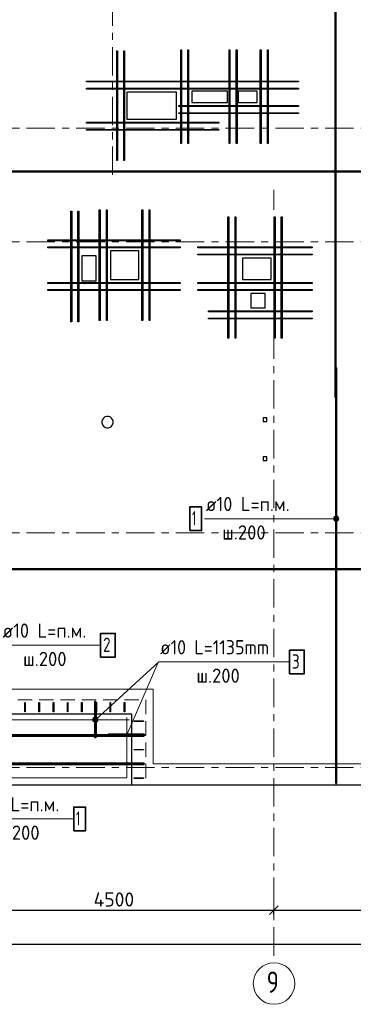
# Model space of a CAD drawing. Header units: metres. Extents: x -38 to 88, y -15 to 19.
# Tile 7 of 41: x 20.38 to 25.07, y -3.33 to 10.53. Entities that reach past the tile are written whole.
import ezdxf

# ---------------------------------------------------------------- set-up
doc = ezdxf.new("R2010")
doc.units = ezdxf.units.M
doc.header["$PDMODE"] = 65
for name, pattern in [('______11', [0.5, 0.4, -0.05, 0, -0.05]), ('______2', [0.27, 0.2, -0.07]), ('______5', [1.1, 0.8, -0.1, 0.1, -0.1])]:
    doc.linetypes.add(name, pattern=pattern)
for name, color, linetype, lineweight in [('XR$2$Осевая линия (1)', 7, '______5', 13), ('XR$2$Размерная линия (1)', 7, 'Continuous', 13), ('XR$3$Арм. стержнями верхней зоны', 180, 'Continuous', 35), ('XR$3$Арм. стержнями нижней зоны', 180, 'Continuous', 35), ('XR$3$Арм.стержн. Арматура края', 96, 'Continuous', 35), ('XR$3$Арм.стержн. Доп. арматура', 180, 'Continuous', 35), ('XR$3$Арм.стержн. Хомут', 240, 'Continuous', 35), ('XR$3$ВК__отв в полу 1-2 эт', 220, 'Continuous', 25), ('XR$3$Перекрытие (1)', 7, 'Continuous', 35), ('XR$3$Перекрытие (2)', 7, 'Continuous', 35)]:
    doc.layers.add(name, color=color, linetype=linetype, lineweight=lineweight)
doc.styles.add('ISOCPEUR', font='txt')
doc.dimstyles.new('DIMSTYLE_3', dxfattribs={"dimtxt": 0.2, "dimasz": 0.2, "dimexe": 0, "dimexo": 0, "dimgap": 0.1, "dimtad": 2, "dimdec": 0, "dimlfac": 1000, "dimrnd": 5, "dimzin": 12, "dimdsep": 46, "dimtxsty": 'ISOCPEUR', "dimblk1": 'ALL_ML_STRICH', "dimblk2": 'ALL_ML_STRICH', "dimsah": 1, "dimcen": 0, "dimclrd": 7, "dimclre": 256, "dimclrt": 7, "dimadec": 0, "dimazin": 0, "dimtfac": 1, "dimtdec": 0, "dimtix": 1, "dimtmove": 2, "dimatfit": 3, "dimfxl": 0, "dimtzin": 0, "dimlwd": 0, "dimlwe": -3, "dimarcsym": 0})

# ---------------------------------------------------------------- blocks, each defined once
blk = doc.blocks.new('ALL_ML_STRICH')
at = {"color": 0, "linetype": 'ByBlock', "lineweight": -2}
for p, q in [((-1, 0), (0.5, 0)), ((-0.3, -0.3), (0.3, 0.3)), ((0, -0.5), (0, 0.5))]:
    blk.add_line(p, q, dxfattribs=at)
blk = doc.blocks.new('*D9')
at = {"layer": 'DEFPOINTS', "color": 7, "linetype": 'Continuous', "lineweight": 13, "transparency": 33554687}
for p in [(19.45, -2.009), (23.95, -2.051), (19.45, -2.137)]:
    blk.add_point(p, dxfattribs=at)
at = {"layer": 'XR$2$Размерная линия (1)', "color": 9, "linetype": 'Continuous', "lineweight": -2, "true_color": 0xc7c7c7, "transparency": 33554687}
for p, q in [((19.45, -2.157), (19.45, -2.009)), ((23.95, -2.071), (23.95, -2.009))]:
    blk.add_line(p, q, dxfattribs=at)
at = {"layer": 'XR$2$Размерная линия (1)', "color": 7, "linetype": 'Continuous', "lineweight": -2, "transparency": 33554687}
blk.add_line((19.45, -2.009), (23.95, -2.009), dxfattribs=at)
at = {"layer": 'XR$2$Размерная линия (1)', "color": 7, "linetype": 'Continuous', "lineweight": 13, "transparency": 33554687, "xscale": 0.2, "yscale": 0.2, "zscale": 0.2, "rotation": 180}
blk.add_blockref('ALL_ML_STRICH', (19.45, -2.009), dxfattribs=at)
at = {"layer": 'XR$2$Размерная линия (1)', "color": 7, "linetype": 'Continuous', "lineweight": 13, "transparency": 33554687, "xscale": 0.2, "yscale": 0.2, "zscale": 0.2}
blk.add_blockref('ALL_ML_STRICH', (23.95, -2.009), dxfattribs=at)
at = {"layer": 'XR$2$Размерная линия (1)', "color": 7, "linetype": 'Continuous', "lineweight": 13, "transparency": 33554687, "insert": (21.7, -1.859), "char_height": 0.2, "width": 0.8, "attachment_point": 5, "style": 'ISOCPEUR'}
blk.add_mtext('\\A1;{4500}', dxfattribs=at)
blk = doc.blocks.new('*D10')
at = {"layer": 'DEFPOINTS', "color": 7, "linetype": 'Continuous', "lineweight": 13, "transparency": 33554687}
for p in [(23.95, -2.009), (23.95, -2.051), (28.45, -2.153)]:
    blk.add_point(p, dxfattribs=at)
at = {"layer": 'XR$2$Размерная линия (1)', "color": 9, "linetype": 'Continuous', "lineweight": -2, "true_color": 0xc7c7c7, "transparency": 33554687}
for p, q in [((23.95, -2.071), (23.95, -2.009)), ((28.45, -2.173), (28.45, -2.009))]:
    blk.add_line(p, q, dxfattribs=at)
at = {"layer": 'XR$2$Размерная линия (1)', "color": 7, "linetype": 'Continuous', "lineweight": -2, "transparency": 33554687}
blk.add_line((23.95, -2.009), (28.45, -2.009), dxfattribs=at)
at = {"layer": 'XR$2$Размерная линия (1)', "color": 7, "linetype": 'Continuous', "lineweight": 13, "transparency": 33554687, "xscale": 0.2, "yscale": 0.2, "zscale": 0.2, "rotation": 180}
blk.add_blockref('ALL_ML_STRICH', (23.95, -2.009), dxfattribs=at)
at = {"layer": 'XR$2$Размерная линия (1)', "color": 7, "linetype": 'Continuous', "lineweight": 13, "transparency": 33554687, "xscale": 0.2, "yscale": 0.2, "zscale": 0.2}
blk.add_blockref('ALL_ML_STRICH', (28.45, -2.009), dxfattribs=at)
at = {"layer": 'XR$2$Размерная линия (1)', "color": 7, "linetype": 'Continuous', "lineweight": 13, "transparency": 33554687, "insert": (26.2, -1.859), "char_height": 0.2, "width": 0.8, "attachment_point": 5, "style": 'ISOCPEUR'}
blk.add_mtext('\\A1;{4500}', dxfattribs=at)
blk = doc.blocks.new('*D18')
at = {"layer": 'DEFPOINTS', "color": 7, "linetype": 'Continuous', "lineweight": 13, "transparency": 33554687}
for p in [(0.5, -2.363), (0.5, -2.49), (61.6, -2.4)]:
    blk.add_point(p, dxfattribs=at)
at = {"layer": 'XR$2$Размерная линия (1)', "color": 9, "linetype": 'Continuous', "lineweight": -2, "true_color": 0xc7c7c7, "transparency": 33554687}
for p, q in [((0.5, -2.383), (0.5, -2.49)), ((61.6, -2.42), (61.6, -2.49))]:
    blk.add_line(p, q, dxfattribs=at)
at = {"layer": 'XR$2$Размерная линия (1)', "color": 7, "linetype": 'Continuous', "lineweight": -2, "transparency": 33554687}
blk.add_line((0.5, -2.49), (61.6, -2.49), dxfattribs=at)
at = {"layer": 'XR$2$Размерная линия (1)', "color": 7, "linetype": 'Continuous', "lineweight": 13, "transparency": 33554687, "xscale": 0.2, "yscale": 0.2, "zscale": 0.2, "rotation": 180}
blk.add_blockref('ALL_ML_STRICH', (0.5, -2.49), dxfattribs=at)
at = {"layer": 'XR$2$Размерная линия (1)', "color": 7, "linetype": 'Continuous', "lineweight": 13, "transparency": 33554687, "xscale": 0.2, "yscale": 0.2, "zscale": 0.2}
blk.add_blockref('ALL_ML_STRICH', (61.6, -2.49), dxfattribs=at)
at = {"layer": 'XR$2$Размерная линия (1)', "color": 7, "linetype": 'Continuous', "lineweight": 13, "transparency": 33554687, "insert": (31.1, -2.34), "char_height": 0.2, "width": 1, "attachment_point": 5, "style": 'ISOCPEUR'}
blk.add_mtext('\\A1;{61100}', dxfattribs=at)

msp = doc.modelspace()

# ---------------------------------------------------------------- hatches: boundary and pattern name
at = {"layer": 'XR$3$Арм. стержнями нижней зоны', "linetype": 'Continuous', "lineweight": 13, "transparency": 33554687}
for points in [[(24.7928, 3.482), (24.7928, 3.5195), (24.7875, 3.5008)], [(24.7928, 3.5195), (24.8063, 3.4685), (24.8063, 3.533)], [(24.7928, 3.5195), (24.7928, 3.482), (24.8063, 3.4685)], [(24.8063, 3.533), (24.825, 3.4633), (24.825, 3.5383)], [(24.8063, 3.533), (24.8063, 3.4685), (24.825, 3.4633)], [(24.825, 3.5383), (24.825, 3.4633), (24.8438, 3.4685)], [(24.825, 3.5383), (24.8438, 3.4685), (24.8438, 3.533)], [(24.8438, 3.533), (24.8438, 3.4685), (24.8573, 3.482)], [(24.8438, 3.533), (24.8573, 3.482), (24.8573, 3.5195)], [(24.8573, 3.5195), (24.8573, 3.482), (24.8625, 3.5008)]]:
    msp.add_hatch(color=7, dxfattribs=at).paths.add_polyline_path(points)
at = {"layer": 'XR$3$Арм.стержн. Арматура края', "linetype": 'Continuous', "lineweight": 13, "transparency": 33554687}
for points in [[(21.4653, 0.6435), (21.4147, 0.6989), (21.4044, 0.6824)], [(21.4756, 0.6601), (21.4321, 0.7077), (21.4147, 0.6989)], [(21.4756, 0.6601), (21.4147, 0.6989), (21.4653, 0.6435)], [(21.4765, 0.6791), (21.4511, 0.7068), (21.4321, 0.7077)], [(21.4765, 0.6791), (21.4321, 0.7077), (21.4756, 0.6601)], [(21.4511, 0.7068), (21.4765, 0.6791), (21.4677, 0.6965)], [(21.4479, 0.6348), (21.4044, 0.6824), (21.4035, 0.6633)], [(21.4479, 0.6348), (21.4035, 0.6633), (21.4289, 0.6356)], [(21.4289, 0.6356), (21.4035, 0.6633), (21.4123, 0.6459)], [(21.4653, 0.6435), (21.4044, 0.6824), (21.4479, 0.6348)]]:
    msp.add_hatch(color=7, dxfattribs=at).paths.add_polyline_path(points)

# ---------------------------------------------------------------- linework, layer by layer
at = {"layer": 'XR$2$Осевая линия (1)', "color": 253, "linetype": '______11', "lineweight": 13, "true_color": 0xa0a0a0, "transparency": 33554687}
for p, q in [((21.68, 8.34), (21.68, 18.35)), ((-2.63, 9), (62.6, 9)), ((23.95, -2.65), (23.95, 8.13)), ((-2.63, 7.4), (62.6, 7.4)), ((-2.63, 3.3), (62.6, 3.3)), ((-2.63, 0), (62.6, 0))]:
    msp.add_line(p, q, dxfattribs=at)
at = {"layer": 'XR$2$Осевая линия (1)', "color": 7, "linetype": 'Continuous', "lineweight": 13, "transparency": 33554687}
msp.add_circle((23.9524, -3.0419), 0.2924, dxfattribs=at)
at = {"layer": 'XR$3$Арм. стержнями верхней зоны', "color": 7, "linetype": 'Continuous', "lineweight": 13, "transparency": 33554687}
msp.add_line((20.1133, 1.7196), (21.5133, 1.7196), dxfattribs=at)
at = {"layer": 'XR$3$Арм. стержнями верхней зоны', "color": 4, "linetype": 'Continuous', "lineweight": 35, "transparency": 33554687}
msp.add_lwpolyline([(27.22, 2.785), (15.52, 2.785), (15.52, 2.795), (27.22, 2.795), (27.22, 2.785)], dxfattribs=at)
at = {"layer": 'XR$3$Арм. стержнями верхней зоны', "color": 7, "linetype": 'Continuous', "lineweight": 35, "transparency": 33554687}
msp.add_lwpolyline([(21.5133, 1.5529), (21.7199, 1.5529), (21.7199, 1.8862), (21.5133, 1.8862), (21.5133, 1.5529)], dxfattribs=at)
at = {"layer": 'XR$3$Арм. стержнями верхней зоны', "color": 4, "linetype": 'Continuous', "lineweight": 50, "transparency": 33554687}
msp.add_lwpolyline([(22.125, 0.045), (16.775, 0.045), (16.775, 0.055), (22.125, 0.055), (22.125, 0.045)], dxfattribs=at)
at = {"layer": 'XR$3$Арм. стержнями нижней зоны', "color": 7, "linetype": 'Continuous', "lineweight": 13, "transparency": 33554687}
for p, q in [((22.9727, 3.5008), (24.2527, 3.5008)), ((24.2527, 3.5008), (24.825, 3.5008)), ((24.7875, 3.5008), (24.7875, 3.5008)), ((24.825, 3.5383), (24.825, 3.5383)), ((24.8625, 3.5008), (24.8625, 3.5008)), ((24.825, 3.4633), (24.825, 3.4633)), ((19.7341, -0.7253), (21.1341, -0.7253))]:
    msp.add_line(p, q, dxfattribs=at)
at = {"layer": 'XR$3$Арм. стержнями нижней зоны', "color": 4, "linetype": 'Continuous', "lineweight": 35, "transparency": 33554687}
for points in [[(24.81, 5.205), (24.81, 16.625), (24.82, 16.625), (24.82, 5.205), (24.81, 5.205)], [(27.22, 8.385), (15.52, 8.385), (15.52, 8.395), (27.22, 8.395), (27.22, 8.385)], [(24.82, -0.225), (24.82, 5.625), (24.83, 5.625), (24.83, -0.225), (24.82, -0.225)]]:
    msp.add_lwpolyline(points, dxfattribs=at)
at = {"layer": 'XR$3$Арм. стержнями нижней зоны', "color": 7, "linetype": 'Continuous', "lineweight": 35, "transparency": 33554687}
for points in [[(22.766, 3.3341), (22.9327, 3.3341), (22.9327, 3.6674), (22.766, 3.6674), (22.766, 3.3341)], [(21.1341, -0.8919), (21.3008, -0.8919), (21.3008, -0.5586), (21.1341, -0.5586), (21.1341, -0.8919)]]:
    msp.add_lwpolyline(points, dxfattribs=at)
at = {"layer": 'XR$3$Арм. стержнями нижней зоны', "color": 4, "linetype": 'Continuous', "lineweight": 50, "transparency": 33554687}
msp.add_lwpolyline([(22.125, 0.445), (16.775, 0.445), (16.775, 0.455), (22.125, 0.455), (22.125, 0.445)], dxfattribs=at)
at = {"layer": 'XR$3$Арм. стержнями нижней зоны', "color": 7, "linetype": 'Continuous', "lineweight": 13, "transparency": 33554687}
msp.add_circle((24.825, 3.5008), 0.0375, dxfattribs=at)
at = {"layer": 'XR$3$Арм.стержн. Арматура края', "color": 7, "linetype": 'Continuous', "lineweight": 13, "transparency": 33554687}
for p, q in [((22.3296, 1.4847), (21.44, 0.6712)), ((22.3296, 1.4847), (24.1696, 1.4847)), ((21.4147, 0.6989), (21.4147, 0.6989)), ((21.4677, 0.6965), (21.4677, 0.6965)), ((21.4123, 0.6459), (21.4123, 0.6459)), ((21.4653, 0.6435), (21.4653, 0.6435))]:
    msp.add_line(p, q, dxfattribs=at)
at = {"layer": 'XR$3$Арм.стержн. Арматура края', "color": 7, "linetype": 'Continuous', "lineweight": 35, "transparency": 33554687}
msp.add_lwpolyline([(24.1696, 1.318), (24.3762, 1.318), (24.3762, 1.6514), (24.1696, 1.6514), (24.1696, 1.318)], dxfattribs=at)
at = {"layer": 'XR$3$Арм.стержн. Арматура края', "color": 4, "linetype": 'Continuous', "lineweight": 50, "transparency": 33554687}
for points in [[(21.445, 0.925), (21.445, 0.425), (21.435, 0.425), (21.435, 0.925), (21.445, 0.925)], [(22.125, 0.455), (21.625, 0.455), (21.625, 0.465), (22.125, 0.465), (22.125, 0.455)]]:
    msp.add_lwpolyline(points, dxfattribs=at)
at = {"layer": 'XR$3$Арм.стержн. Арматура края', "color": 7, "linetype": 'Continuous', "lineweight": 13, "transparency": 33554687}
msp.add_circle((21.44, 0.6712), 0.0375, dxfattribs=at)
at = {"layer": 'XR$3$Арм.стержн. Доп. арматура', "color": 34, "linetype": 'Continuous', "lineweight": 25, "transparency": 33554687}
for points in [[(21.739, 8.545), (21.739, 10.085), (21.751, 10.085), (21.751, 8.545), (21.739, 8.545)], [(21.739, 8.545), (21.739, 10.085), (21.751, 10.085), (21.751, 8.545), (21.739, 8.545)], [(21.839, 8.545), (21.839, 10.085), (21.851, 10.085), (21.851, 8.545), (21.839, 8.545)], [(21.839, 8.545), (21.839, 10.085), (21.851, 10.085), (21.851, 8.545), (21.839, 8.545)], [(22.639, 8.78), (22.639, 10.1), (22.651, 10.1), (22.651, 8.78), (22.639, 8.78)], [(22.639, 8.78), (22.639, 10.1), (22.651, 10.1), (22.651, 8.78), (22.639, 8.78)], [(22.739, 8.78), (22.739, 10.1), (22.751, 10.1), (22.751, 8.78), (22.739, 8.78)], [(22.739, 8.78), (22.739, 10.1), (22.751, 10.1), (22.751, 8.78), (22.739, 8.78)], [(23.319, 8.78), (23.319, 10.1), (23.331, 10.1), (23.331, 8.78), (23.319, 8.78)], [(23.319, 8.78), (23.319, 10.1), (23.331, 10.1), (23.331, 8.78), (23.319, 8.78)], [(23.419, 8.78), (23.419, 10.1), (23.431, 10.1), (23.431, 8.78), (23.419, 8.78)], [(23.419, 8.78), (23.419, 10.1), (23.431, 10.1), (23.431, 8.78), (23.419, 8.78)], [(23.759, 8.78), (23.759, 10.1), (23.771, 10.1), (23.771, 8.78), (23.759, 8.78)], [(23.759, 8.78), (23.759, 10.1), (23.771, 10.1), (23.771, 8.78), (23.759, 8.78)], [(23.859, 8.78), (23.859, 10.1), (23.871, 10.1), (23.871, 8.78), (23.859, 8.78)], [(23.859, 8.78), (23.859, 10.1), (23.871, 10.1), (23.871, 8.78), (23.859, 8.78)], [(24.295, 9.649), (21.315, 9.649), (21.315, 9.661), (24.295, 9.661), (24.295, 9.649)], [(24.295, 9.649), (21.315, 9.649), (21.315, 9.661), (24.295, 9.661), (24.295, 9.649)], [(24.295, 9.549), (21.315, 9.549), (21.315, 9.561), (24.295, 9.561), (24.295, 9.549)], [(24.295, 9.549), (21.315, 9.549), (21.315, 9.561), (24.295, 9.561), (24.295, 9.549)], [(24.295, 9.304), (22.615, 9.304), (22.615, 9.316), (24.295, 9.316), (24.295, 9.304)], [(24.295, 9.304), (22.615, 9.304), (22.615, 9.316), (24.295, 9.316), (24.295, 9.304)], [(24.295, 9.204), (22.615, 9.204), (22.615, 9.216), (24.295, 9.216), (24.295, 9.204)], [(24.295, 9.204), (22.615, 9.204), (22.615, 9.216), (24.295, 9.216), (24.295, 9.204)], [(23.175, 9.069), (21.315, 9.069), (21.315, 9.081), (23.175, 9.081), (23.175, 9.069)], [(23.175, 9.069), (21.315, 9.069), (21.315, 9.081), (23.175, 9.081), (23.175, 9.069)], [(23.175, 8.969), (21.315, 8.969), (21.315, 8.981), (23.175, 8.981), (23.175, 8.969)], [(23.175, 8.969), (21.315, 8.969), (21.315, 8.981), (23.175, 8.981), (23.175, 8.969)], [(21.094, 6.27), (21.094, 7.83), (21.106, 7.83), (21.106, 6.27), (21.094, 6.27)], [(21.094, 6.27), (21.094, 7.83), (21.106, 7.83), (21.106, 6.27), (21.094, 6.27)], [(21.194, 6.27), (21.194, 7.83), (21.206, 7.83), (21.206, 6.27), (21.194, 6.27)], [(21.194, 6.27), (21.194, 7.83), (21.206, 7.83), (21.206, 6.27), (21.194, 6.27)], [(21.494, 6.29), (21.494, 7.85), (21.506, 7.85), (21.506, 6.29), (21.494, 6.29)], [(21.494, 6.29), (21.494, 7.85), (21.506, 7.85), (21.506, 6.29), (21.494, 6.29)], [(21.594, 6.29), (21.594, 7.85), (21.606, 7.85), (21.606, 6.29), (21.594, 6.29)], [(21.594, 6.29), (21.594, 7.85), (21.606, 7.85), (21.606, 6.29), (21.594, 6.29)], [(22.094, 6.29), (22.094, 7.85), (22.106, 7.85), (22.106, 6.29), (22.094, 6.29)], [(22.094, 6.29), (22.094, 7.85), (22.106, 7.85), (22.106, 6.29), (22.094, 6.29)], [(22.194, 6.29), (22.194, 7.85), (22.206, 7.85), (22.206, 6.29), (22.194, 6.29)], [(22.194, 6.29), (22.194, 7.85), (22.206, 7.85), (22.206, 6.29), (22.194, 6.29)], [(23.304, 6.04), (23.304, 7.75), (23.316, 7.75), (23.316, 6.04), (23.304, 6.04)], [(23.304, 6.04), (23.304, 7.75), (23.316, 7.75), (23.316, 6.04), (23.304, 6.04)], [(23.404, 6.04), (23.404, 7.75), (23.416, 7.75), (23.416, 6.04), (23.404, 6.04)], [(23.404, 6.04), (23.404, 7.75), (23.416, 7.75), (23.416, 6.04), (23.404, 6.04)], [(23.954, 6.04), (23.954, 7.75), (23.966, 7.75), (23.966, 6.04), (23.954, 6.04)], [(23.954, 6.04), (23.954, 7.75), (23.966, 7.75), (23.966, 6.04), (23.954, 6.04)], [(24.054, 6.04), (24.054, 7.75), (24.066, 7.75), (24.066, 6.04), (24.054, 6.04)], [(24.054, 6.04), (24.054, 7.75), (24.066, 7.75), (24.066, 6.04), (24.054, 6.04)], [(22.63, 7.414), (20.77, 7.414), (20.77, 7.426), (22.63, 7.426), (22.63, 7.414)], [(22.63, 7.414), (20.77, 7.414), (20.77, 7.426), (22.63, 7.426), (22.63, 7.414)], [(22.63, 7.314), (20.77, 7.314), (20.77, 7.326), (22.63, 7.326), (22.63, 7.314)], [(22.63, 7.314), (20.77, 7.314), (20.77, 7.326), (22.63, 7.326), (22.63, 7.314)], [(24.49, 7.314), (22.88, 7.314), (22.88, 7.326), (24.49, 7.326), (24.49, 7.314)], [(24.49, 7.314), (22.88, 7.314), (22.88, 7.326), (24.49, 7.326), (24.49, 7.314)], [(24.49, 7.214), (22.88, 7.214), (22.88, 7.226), (24.49, 7.226), (24.49, 7.214)], [(24.49, 7.214), (22.88, 7.214), (22.88, 7.226), (24.49, 7.226), (24.49, 7.214)], [(22.63, 6.814), (20.77, 6.814), (20.77, 6.826), (22.63, 6.826), (22.63, 6.814)], [(22.63, 6.814), (20.77, 6.814), (20.77, 6.826), (22.63, 6.826), (22.63, 6.814)], [(24.49, 6.814), (22.88, 6.814), (22.88, 6.826), (24.49, 6.826), (24.49, 6.814)], [(24.49, 6.814), (22.88, 6.814), (22.88, 6.826), (24.49, 6.826), (24.49, 6.814)], [(22.63, 6.714), (20.77, 6.714), (20.77, 6.726), (22.63, 6.726), (22.63, 6.714)], [(22.63, 6.714), (20.77, 6.714), (20.77, 6.726), (22.63, 6.726), (22.63, 6.714)], [(24.49, 6.714), (22.88, 6.714), (22.88, 6.726), (24.49, 6.726), (24.49, 6.714)], [(24.49, 6.714), (22.88, 6.714), (22.88, 6.726), (24.49, 6.726), (24.49, 6.714)], [(24.49, 6.414), (23.03, 6.414), (23.03, 6.426), (24.49, 6.426), (24.49, 6.414)], [(24.49, 6.414), (23.03, 6.414), (23.03, 6.426), (24.49, 6.426), (24.49, 6.414)], [(24.49, 6.314), (23.03, 6.314), (23.03, 6.326), (24.49, 6.326), (24.49, 6.314)], [(24.49, 6.314), (23.03, 6.314), (23.03, 6.326), (24.49, 6.326), (24.49, 6.314)]]:
    msp.add_lwpolyline(points, dxfattribs=at)
at = {"layer": 'XR$3$Арм.стержн. Хомут', "color": 40, "linetype": 'Continuous', "lineweight": 25, "transparency": 33554687}
for points in [[(20.454, 0.916), (20.454, 0.784), (20.446, 0.784), (20.446, 0.916), (20.454, 0.916)], [(20.654, 0.916), (20.654, 0.784), (20.646, 0.784), (20.646, 0.916), (20.654, 0.916)], [(20.854, 0.916), (20.854, 0.784), (20.846, 0.784), (20.846, 0.916), (20.854, 0.916)], [(21.054, 0.916), (21.054, 0.784), (21.046, 0.784), (21.046, 0.916), (21.054, 0.916)], [(21.254, 0.916), (21.254, 0.784), (21.246, 0.784), (21.246, 0.916), (21.254, 0.916)], [(21.454, 0.916), (21.454, 0.784), (21.446, 0.784), (21.446, 0.916), (21.454, 0.916)], [(21.654, 0.916), (21.654, 0.784), (21.646, 0.784), (21.646, 0.916), (21.654, 0.916)], [(21.854, 0.916), (21.854, 0.784), (21.846, 0.784), (21.846, 0.916), (21.854, 0.916)], [(22.116, 0.6459), (21.984, 0.6459), (21.984, 0.6539), (22.116, 0.6539), (22.116, 0.6459)], [(22.116, 0.4459), (21.984, 0.4459), (21.984, 0.4539), (22.116, 0.4539), (22.116, 0.4459)], [(22.116, 0.2459), (21.984, 0.2459), (21.984, 0.2539), (22.116, 0.2539), (22.116, 0.2459)], [(22.116, 0.0459), (21.984, 0.0459), (21.984, 0.0539), (22.116, 0.0539), (22.116, 0.0459)], [(22.116, -0.1541), (21.984, -0.1541), (21.984, -0.1461), (22.116, -0.1461), (22.116, -0.1541)]]:
    msp.add_lwpolyline(points, dxfattribs=at)
at = {"layer": 'XR$3$ВК__отв в полу 1-2 эт', "color": 7, "linetype": 'Continuous', "lineweight": 13, "transparency": 33554687}
msp.add_line((21.8808, 0.46), (22.3192, 1.4657), dxfattribs=at)
for points in [[(7.3121, 16.5102), (16.0221, 16.5102), (16.0221, 14.4402), (18.9821, 14.4402), (18.9821, 16.5302), (21.7721, 16.5302), (21.7721, 11.6602), (23.7521, 11.6602), (23.7521, 16.5102), (25.9521, 16.5102), (25.9521, 15.2502), (32.5521, 15.2502), (32.5521, 1.3502), (28.1421, 1.3502), (28.1421, 0.0502), (22.2521, 0.0502), (22.2521, 1.1002), (16.5221, 1.1002), (16.5221, -0.0198), (11.9621, -0.0198), (11.9621, 1.0802), (6.2221, 1.0802)], [(21.8808, 0.7012), (21.8808, -0.1488), (17.0308, -0.1488), (17.0308, 0.6712), (21.9208, 0.6712)]]:
    msp.add_lwpolyline(points, dxfattribs=at)
at = {"layer": 'XR$3$Перекрытие (1)', "color": 7, "linetype": 'Continuous', "lineweight": 25, "transparency": 33554687}
for p, q in [((21.88, 9.505), (21.88, 9.125)), ((22.58, 9.505), (21.88, 9.505)), ((22.58, 9.125), (22.58, 9.505)), ((22.795, 9.52), (22.795, 9.36)), ((23.295, 9.52), (22.795, 9.52)), ((23.295, 9.36), (23.295, 9.52)), ((23.445, 9.52), (23.445, 9.36)), ((23.715, 9.52), (23.445, 9.52)), ((23.715, 9.36), (23.715, 9.52)), ((22.795, 9.36), (23.295, 9.36)), ((23.445, 9.36), (23.715, 9.36)), ((21.88, 9.125), (22.58, 9.125)), ((21.65, 7.27), (21.65, 6.87)), ((22.05, 7.27), (21.65, 7.27)), ((22.05, 6.87), (22.05, 7.27)), ((21.25, 7.2), (21.25, 6.85)), ((21.45, 7.2), (21.25, 7.2)), ((21.45, 6.85), (21.45, 7.2)), ((23.51, 7.17), (23.51, 6.87)), ((23.91, 7.17), (23.51, 7.17)), ((23.91, 6.87), (23.91, 7.17)), ((21.25, 6.85), (21.45, 6.85)), ((21.65, 6.87), (22.05, 6.87)), ((23.51, 6.87), (23.91, 6.87)), ((23.625, 6.67), (23.625, 6.47)), ((23.825, 6.67), (23.625, 6.67)), ((23.825, 6.47), (23.825, 6.67)), ((23.625, 6.47), (23.825, 6.47)), ((21.538, 4.8973), (21.5302, 4.8733)), ((21.5302, 4.8733), (21.5302, 4.8481)), ((21.5528, 4.9177), (21.538, 4.8973)), ((21.5733, 4.9326), (21.5528, 4.9177)), ((21.5973, 4.9404), (21.5733, 4.9326)), ((21.6225, 4.9404), (21.5973, 4.9404)), ((21.6465, 4.9326), (21.6225, 4.9404)), ((21.6669, 4.9177), (21.6465, 4.9326)), ((21.6817, 4.8973), (21.6669, 4.9177)), ((21.6895, 4.8733), (21.6817, 4.8973)), ((21.6895, 4.8481), (21.6895, 4.8733)), ((23.8, 4.92), (23.8, 4.87)), ((23.85, 4.92), (23.8, 4.92)), ((23.8, 4.87), (23.85, 4.87)), ((23.85, 4.87), (23.85, 4.92)), ((21.5302, 4.8481), (21.538, 4.8241)), ((21.538, 4.8241), (21.5528, 4.8037)), ((21.5528, 4.8037), (21.5733, 4.7888)), ((21.5733, 4.7888), (21.5973, 4.781)), ((21.5973, 4.781), (21.6225, 4.781)), ((21.6225, 4.781), (21.6465, 4.7888)), ((21.6465, 4.7888), (21.6669, 4.8037)), ((21.6669, 4.8037), (21.6817, 4.8241)), ((21.6817, 4.8241), (21.6895, 4.8481)), ((23.8, 4.37), (23.8, 4.32)), ((23.85, 4.37), (23.8, 4.37)), ((23.8, 4.32), (23.85, 4.32)), ((23.85, 4.32), (23.85, 4.37)), ((21.95, 0.7496), (16.95, 0.7496)), ((21.95, -0.25), (21.95, 0.7496)), ((28.575, -0.25), (21.95, -0.25))]:
    msp.add_line(p, q, dxfattribs=at)
at = {"layer": 'XR$3$Перекрытие (2)', "color": 7, "linetype": '______2', "lineweight": 18, "transparency": 33554687}
for p, q in [((16.75, 0.95), (22.15, 0.95)), ((22.15, 0.95), (22.15, -0.25))]:
    msp.add_line(p, q, dxfattribs=at)
at = {"layer": 'XR$3$Перекрытие (2)', "color": 7, "linetype": 'Continuous', "lineweight": 25, "transparency": 33554687}
msp.add_line((21.95, -0.25), (16.95, -0.25), dxfattribs=at)

# ---------------------------------------------------------------- texts
at = {"layer": 'XR$2$Осевая линия (1)', "color": 7, "linetype": 'Continuous', "lineweight": 13, "transparency": 33554687, "insert": (23.8474, -3.1724), "char_height": 0.3, "width": 0.326407, "attachment_point": 7, "style": 'ISOCPEUR'}
msp.add_mtext('\\W0.78;9', dxfattribs=at)
at = {"layer": 'XR$3$Арм. стержнями верхней зоны', "color": 7, "linetype": 'Continuous', "lineweight": 25, "transparency": 33554687, "char_height": 0.2, "attachment_point": 7, "style": 'ISOCPEUR'}
for s, insert, width in [('\\W0.94;ø10 L=п.м. ', (20.1333, 1.8262), 1.45377), ('\\W0.78;2', (21.5466, 1.6262), 0.217605), ('\\W0.95;ш.200 ', (20.4233, 1.4262), 0.874664)]:
    msp.add_mtext(s, dxfattribs=dict(at, insert=insert, width=width))
at = {"layer": 'XR$3$Арм. стержнями нижней зоны', "color": 7, "linetype": 'Continuous', "lineweight": 25, "transparency": 33554687, "char_height": 0.2, "attachment_point": 7, "style": 'ISOCPEUR'}
for s, insert, width in [('\\W0.94;ø10 L=п.м.', (22.9927, 3.6074), 1.333221), ('\\W0.56;1', (22.7994, 3.4074), 0.155556), ('\\W0.95;ш.200 ', (23.2227, 3.2074), 0.874664), ('\\W0.94;ø10 L=п.м. ', (19.7541, -0.6186), 1.45377), ('\\W0.56;1', (21.1675, -0.8186), 0.155556), ('\\W0.95;ш.200 ', (20.0441, -1.0186), 0.874664)]:
    msp.add_mtext(s, dxfattribs=dict(at, insert=insert, width=width))
at = {"layer": 'XR$3$Арм.стержн. Арматура края', "color": 7, "linetype": 'Continuous', "lineweight": 25, "transparency": 33554687, "char_height": 0.2, "attachment_point": 7, "style": 'ISOCPEUR'}
for s, insert, width in [('\\W0.92;ø10 L=1135mm ', (22.3496, 1.5914), 1.871128), ('\\W0.78;3', (24.2029, 1.3914), 0.217605), ('\\W0.95;ш.200 ', (22.8596, 1.1914), 0.874664)]:
    msp.add_mtext(s, dxfattribs=dict(at, insert=insert, width=width))

# ---------------------------------------------------------------- dimensions: what is measured, and where the dimension line sits
at = {"layer": 'XR$2$Размерная линия (1)', "color": 7, "linetype": 'Continuous', "lineweight": 13, "transparency": 33554687}
for base, p1, p2, picture, middle in [((23.95, -2.009), (19.45, -2.1575), (23.95, -2.0708), '*D9', (21.7, -1.859)), ((28.45, -2.009), (23.95, -2.0708), (28.45, -2.1733), '*D10', (26.2, -1.859)), ((61.6, -2.4901), (0.5, -2.3833), (61.6, -2.4201), '*D18', (31.1, -2.3401))]:
    dim = msp.add_linear_dim(base=base, p1=p1, p2=p2, dimstyle='DIMSTYLE_3', override={"dimpost": '<>', "dimclrd": 7, "dimclre": 9, "dimclrt": 7, "dimlwd": 0, "dimlwe": 65533}, dxfattribs=at)
    dim.commit()
    dim.dimension.update_dxf_attribs({"geometry": picture, "text_midpoint": middle, "dimtype": 160})

doc.saveas('drawing.dxf')
